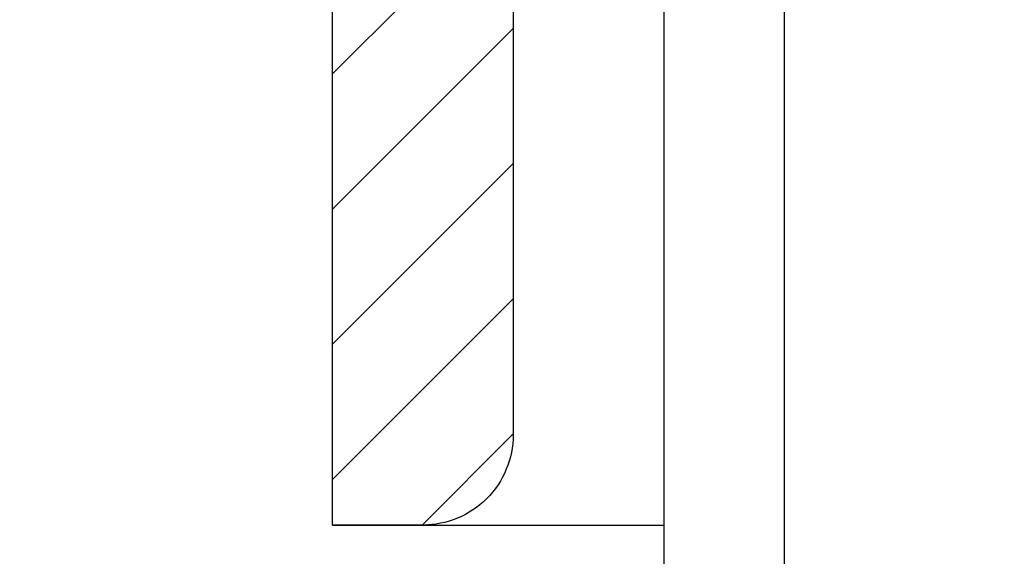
# Model space of a CAD drawing. Header units: millimetres. Extents: x -48448 to 452754, y -13941 to 17062.
# Tile 209 of 256: x 15352 to 15385, y 3567 to 3585. Entities that reach past the tile are written whole.
import ezdxf

# ---------------------------------------------------------------- set-up
doc = ezdxf.new("R2010")
doc.units = ezdxf.units.MM

msp = doc.modelspace()

# ---------------------------------------------------------------- hatches: boundary and pattern name
at = {"lineweight": 9}
h = msp.add_hatch(dxfattribs=at)
h.set_pattern_fill('ANSI31', color=256)
h.set_pattern_definition([(45, (-70561.6295, 42151.864), (-2.24506403, 2.24506403), [])])
h.paths.add_polyline_path([(15468.883, 3594.586), (15468.883, 3597.086), (15398.883, 3597.086), (15398.883, 3527.086), (15401.383, 3527.086, 0.414214), (15405.883, 3531.586), (15405.883, 3581.086, -0.414214), (15414.883, 3590.086), (15464.383, 3590.086, 0.414214)])
h.paths.add_polyline_path([(15422.869, 3605.086), (15422.869, 3608.086), (15362.869, 3608.086), (15362.869, 3568.086), (15365.869, 3568.086, 0.414214), (15368.869, 3571.086), (15368.869, 3596.086, -0.414214), (15374.869, 3602.086), (15419.869, 3602.086, 0.414214)])
h = msp.add_hatch()
h.set_pattern_fill('ANSI33', color=256, scale=50)
h.set_pattern_definition([(45, (-70561.63, 42313.1), (-224.5064, 224.5064), []), (45, (-70337.12, 42313.1), (-224.5064, 224.5064), [158.75, -79.375])])
h.paths.add_polyline_path([(14973.883, 2462.632), (15373.883, 2462.632), (15373.883, 3568.084), (15362.869, 3568.086), (15362.869, 3602.086), (14973.883, 3602.086)])

# ---------------------------------------------------------------- linework, layer by layer
for p, q in [((15373.883, 3424.797), (15373.883, 3602.005)), ((15373.883, 2462.632), (15373.883, 3602.005)), ((15377.883, 2462.632), (15377.883, 3602.086)), ((15362.869, 3568.086), (15373.883, 3568.084))]:
    msp.add_line(p, q)
msp.add_lwpolyline([(15362.869, 3568.086), (15362.869, 3608.086), (15422.869, 3608.086), (15422.869, 3605.086, -0.414214), (15419.869, 3602.086), (15374.869, 3602.086, 0.414214), (15368.869, 3596.086), (15368.869, 3571.086, -0.414214), (15365.869, 3568.086), (15362.869, 3568.086)], format="xyb")

doc.saveas('drawing.dxf')
